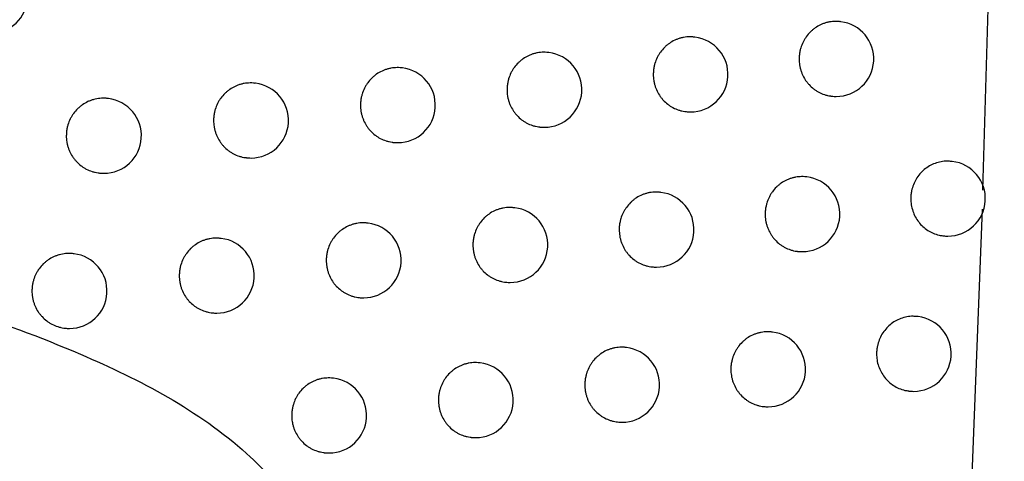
# Model space of a CAD drawing. Header units: millimetres. Extents: x -0.66 to 0.91, y -0.4 to 0.64.
# Tile 31 of 171: x -0.11767 to -0.10453, y 0.01582 to 0.02171. Entities that reach past the tile are written whole.
import ezdxf

# ---------------------------------------------------------------- set-up
doc = ezdxf.new("R2010")
doc.units = ezdxf.units.MM
doc.layers.add('FORMAT', color=7, linetype='Continuous')

msp = doc.modelspace()

# ---------------------------------------------------------------- linework, layer by layer
at = {"layer": 'FORMAT', "color": 7, "linetype": 'Continuous', "lineweight": 25}
for p, q in [((-0.104817, 0.019436), (-0.104532, 0.029428)), ((-0.106714, 0.021683), (-0.106723, 0.021684)), ((-0.10866, 0.021477), (-0.108668, 0.021478)), ((-0.11061, 0.021271), (-0.110618, 0.021272)), ((-0.112564, 0.021066), (-0.112572, 0.021067)), ((-0.114523, 0.020862), (-0.114531, 0.020863)), ((-0.116487, 0.020658), (-0.116495, 0.020659)), ((-0.10684, 0.020691), (-0.106833, 0.02069)), ((-0.108785, 0.020485), (-0.108779, 0.020484)), ((-0.110735, 0.020279), (-0.110729, 0.020278)), ((-0.11269, 0.020074), (-0.112683, 0.020073)), ((-0.114649, 0.01987), (-0.114642, 0.019869)), ((-0.105226, 0.019819), (-0.105234, 0.01982)), ((-0.116613, 0.019666), (-0.116606, 0.019665)), ((-0.107167, 0.019612), (-0.107176, 0.019613)), ((-0.109114, 0.019407), (-0.109122, 0.019408)), ((-0.111065, 0.019201), (-0.111073, 0.019202)), ((-0.105603, -0.00088), (-0.104825, 0.019183)), ((-0.11302, 0.018996), (-0.113028, 0.018997)), ((-0.11498, 0.018792), (-0.114988, 0.018793)), ((-0.105351, 0.018827), (-0.105345, 0.018826)), ((-0.116945, 0.018588), (-0.116953, 0.018589)), ((-0.107293, 0.01862), (-0.107286, 0.01862)), ((-0.109239, 0.018414), (-0.109233, 0.018414)), ((-0.11119, 0.018209), (-0.111184, 0.018208)), ((-0.113146, 0.018004), (-0.113139, 0.018003)), ((-0.115106, 0.0178), (-0.115099, 0.017799)), ((-0.105682, 0.01775), (-0.10569, 0.017751)), ((-0.117071, 0.017596), (-0.117064, 0.017595)), ((-0.107625, 0.017543), (-0.107633, 0.017544)), ((-0.109572, 0.017337), (-0.10958, 0.017338)), ((-0.111524, 0.017132), (-0.111532, 0.017133)), ((-0.113481, 0.016927), (-0.113489, 0.016928)), ((-0.105807, 0.016757), (-0.105801, 0.016757)), ((-0.10775, 0.016551), (-0.107744, 0.01655)), ((-0.109698, 0.016345), (-0.109691, 0.016345)), ((-0.11165, 0.01614), (-0.111643, 0.016139)), ((-0.113607, 0.015935), (-0.1136, 0.015935))]:
    msp.add_line(p, q, dxfattribs=at)
for centre, start, end in [((-0.11806, 0.022029), 270, 83.1656), ((-0.106774, 0.021186), 270, 83.1656), ((-0.108719, 0.02098), 270, 83.1656), ((-0.110669, 0.020775), 270, 83.1656), ((-0.112624, 0.02057), 270, 83.1656), ((-0.114583, 0.020365), 270, 83.1656), ((-0.116546, 0.020161), 270, 83.1656), ((-0.106774, 0.021186), 263.1656, 270), ((-0.108719, 0.02098), 263.1656, 270), ((-0.110669, 0.020775), 263.1656, 270), ((-0.112624, 0.02057), 263.1656, 270), ((-0.114583, 0.020365), 263.1656, 270), ((-0.105285, 0.019323), 270, 83.1656), ((-0.116546, 0.020161), 263.1656, 270), ((-0.107227, 0.019116), 270, 83.1656), ((-0.109173, 0.01891), 270, 83.1656), ((-0.111124, 0.018705), 270, 83.1656), ((-0.11308, 0.0185), 270, 83.1656), ((-0.11504, 0.018296), 270, 83.1656), ((-0.105285, 0.019323), 263.1656, 270), ((-0.117005, 0.018092), 270, 83.1656), ((-0.107227, 0.019116), 263.1656, 270), ((-0.109173, 0.01891), 263.1656, 270), ((-0.111124, 0.018705), 263.1656, 270), ((-0.11308, 0.0185), 263.1656, 270), ((-0.11504, 0.018296), 263.1656, 270), ((-0.105741, 0.017253), 270, 83.1656), ((-0.117005, 0.018092), 263.1656, 270), ((-0.107684, 0.017047), 270, 83.1656), ((-0.109632, 0.016841), 270, 83.1656), ((-0.111584, 0.016636), 270, 83.1656), ((-0.113541, 0.016431), 270, 83.1656), ((-0.105741, 0.017253), 263.1656, 270), ((-0.107684, 0.017047), 263.1656, 270), ((-0.109632, 0.016841), 263.1656, 270), ((-0.111584, 0.016636), 263.1656, 270), ((-0.113541, 0.016431), 263.1656, 270)]:
    msp.add_arc(centre, 0.0005, start, end, dxfattribs=at)
for points, knots in [([(-0.123089, 0.021373), (-0.12168, 0.027961), (-0.118862, 0.041138), (-0.115148, 0.061018), (-0.111776, 0.080972), (-0.109875, 0.094334), (-0.108924, 0.101017)], [0, 0, 0, 0, 0.2497425, 0.4995875, 0.7497419, 1, 1, 1, 1]), ([(-0.109991, 0.093432), (-0.111866, 0.08133), (-0.114736, 0.062808), (-0.119345, 0.03881), (-0.121918, 0.026898), (-0.123119, 0.021337)], [0, 0, 0, 0, 0.501217, 0.767133, 1, 1, 1, 1]), ([(-0.106723, 0.021683), (-0.106729, 0.021684), (-0.106749, 0.021687), (-0.106783, 0.021687), (-0.106824, 0.021686), (-0.106865, 0.02168), (-0.106906, 0.021671), (-0.106946, 0.021658), (-0.106997, 0.021637), (-0.107045, 0.021609), (-0.107089, 0.021575), (-0.107131, 0.021537), (-0.107167, 0.021495), (-0.107198, 0.021448), (-0.107225, 0.021398), (-0.107245, 0.021346), (-0.10726, 0.021288), (-0.107268, 0.021239), (-0.107269, 0.021204), (-0.10727, 0.021186)], [0, 0, 0, 0, 0.0232131, 0.0742089, 0.1235371, 0.1732075, 0.223958, 0.275082, 0.3244064, 0.4247372, 0.4758654, 0.5250759, 0.6251787, 0.6761932, 0.7252345, 0.8249929, 0.8758311, 0.9375702, 1, 1, 1, 1]), ([(-0.108668, 0.021476), (-0.108675, 0.021478), (-0.108695, 0.021481), (-0.108729, 0.021481), (-0.10877, 0.02148), (-0.108811, 0.021474), (-0.108852, 0.021465), (-0.108891, 0.021452), (-0.108943, 0.02143), (-0.108991, 0.021403), (-0.109035, 0.021369), (-0.109077, 0.021331), (-0.109113, 0.021289), (-0.109144, 0.021242), (-0.109171, 0.021192), (-0.109192, 0.02114), (-0.109206, 0.021082), (-0.109214, 0.021033), (-0.109215, 0.020998), (-0.109216, 0.02098)], [0, 0, 0, 0, 0.023913, 0.074867, 0.124112, 0.173699, 0.224364, 0.275402, 0.324642, 0.4248, 0.475838, 0.525002, 0.625006, 0.675967, 0.725019, 0.824795, 0.87564, 0.937474, 1, 1, 1, 1]), ([(-0.110618, 0.021271), (-0.110624, 0.021272), (-0.110645, 0.021276), (-0.110679, 0.021276), (-0.110721, 0.021274), (-0.110762, 0.021268), (-0.110802, 0.021259), (-0.110842, 0.021246), (-0.110893, 0.021225), (-0.110942, 0.021197), (-0.110986, 0.021163), (-0.111027, 0.021126), (-0.111064, 0.021083), (-0.111095, 0.021036), (-0.111122, 0.020987), (-0.111143, 0.020935), (-0.111157, 0.020877), (-0.111165, 0.020828), (-0.111166, 0.020793), (-0.111167, 0.020775)], [0, 0, 0, 0, 0.024467, 0.075385, 0.124563, 0.174082, 0.224678, 0.275647, 0.324821, 0.424841, 0.475809, 0.524936, 0.624863, 0.675783, 0.724844, 0.824637, 0.875488, 0.937398, 1, 1, 1, 1]), ([(-0.10727, 0.021186), (-0.107269, 0.021173), (-0.107269, 0.021145), (-0.107264, 0.021104), (-0.107255, 0.021062), (-0.107243, 0.021022), (-0.107223, 0.02097), (-0.107197, 0.02092), (-0.107165, 0.020875), (-0.107129, 0.020833), (-0.107088, 0.020795), (-0.107043, 0.020763), (-0.106996, 0.020736), (-0.106945, 0.020714), (-0.106892, 0.0207), (-0.106861, 0.020692), (-0.106844, 0.020692), (-0.10684, 0.020691)], [0, 0, 0, 0, 0.0567961, 0.1139871, 0.1724232, 0.2312893, 0.2880853, 0.4036032, 0.4624617, 0.5193375, 0.6350109, 0.6939443, 0.7510034, 0.8670487, 0.9261712, 0.9834226, 1, 1, 1, 1]), ([(-0.112572, 0.021066), (-0.112579, 0.021067), (-0.1126, 0.021071), (-0.112634, 0.021071), (-0.112676, 0.021069), (-0.112717, 0.021063), (-0.112757, 0.021054), (-0.112797, 0.021041), (-0.112848, 0.02102), (-0.112897, 0.020992), (-0.112941, 0.020958), (-0.112983, 0.020921), (-0.113019, 0.020878), (-0.11305, 0.020832), (-0.113077, 0.020782), (-0.113098, 0.02073), (-0.113113, 0.020672), (-0.113121, 0.020623), (-0.113122, 0.020588), (-0.113123, 0.02057)], [0, 0, 0, 0, 0.024881, 0.075771, 0.124898, 0.174367, 0.224911, 0.275827, 0.324951, 0.42487, 0.475784, 0.524885, 0.624756, 0.675647, 0.724715, 0.82452, 0.875377, 0.937342, 1, 1, 1, 1]), ([(-0.109216, 0.02098), (-0.109216, 0.020967), (-0.109215, 0.020939), (-0.10921, 0.020898), (-0.109202, 0.020856), (-0.10919, 0.020816), (-0.109169, 0.020763), (-0.109143, 0.020714), (-0.109111, 0.020669), (-0.109075, 0.020627), (-0.109034, 0.020589), (-0.108989, 0.020557), (-0.108941, 0.020529), (-0.10889, 0.020508), (-0.108837, 0.020493), (-0.108806, 0.020486), (-0.108789, 0.020486), (-0.108785, 0.020485)], [0, 0, 0, 0, 0.056881, 0.114156, 0.172679, 0.231631, 0.288512, 0.404203, 0.463151, 0.520083, 0.635874, 0.694871, 0.751923, 0.867958, 0.927079, 0.984259, 1, 1, 1, 1]), ([(-0.114531, 0.020861), (-0.114538, 0.020863), (-0.114559, 0.020866), (-0.114594, 0.020866), (-0.114635, 0.020865), (-0.114676, 0.020859), (-0.114717, 0.02085), (-0.114757, 0.020837), (-0.114808, 0.020815), (-0.114857, 0.020788), (-0.114901, 0.020754), (-0.114943, 0.020717), (-0.11498, 0.020674), (-0.115011, 0.020627), (-0.115038, 0.020578), (-0.115058, 0.020526), (-0.115073, 0.020468), (-0.115081, 0.020419), (-0.115082, 0.020384), (-0.115083, 0.020366)], [0, 0, 0, 0, 0.025163, 0.076035, 0.125128, 0.174562, 0.225071, 0.275951, 0.325043, 0.424894, 0.475774, 0.524858, 0.624693, 0.675564, 0.724637, 0.82445, 0.875311, 0.937309, 1, 1, 1, 1]), ([(-0.111167, 0.020775), (-0.111167, 0.020761), (-0.111166, 0.020734), (-0.111161, 0.020692), (-0.111153, 0.020651), (-0.111141, 0.02061), (-0.11112, 0.020558), (-0.111094, 0.020509), (-0.111061, 0.020463), (-0.111025, 0.020421), (-0.110984, 0.020383), (-0.110939, 0.020351), (-0.110891, 0.020324), (-0.11084, 0.020302), (-0.110786, 0.020288), (-0.110756, 0.020281), (-0.110739, 0.02028), (-0.110735, 0.02028)], [0, 0, 0, 0, 0.056947, 0.11429, 0.17288, 0.231902, 0.288849, 0.404676, 0.463695, 0.520671, 0.636555, 0.695601, 0.752647, 0.868674, 0.927792, 0.984916, 1, 1, 1, 1]), ([(-0.116495, 0.020657), (-0.116502, 0.020659), (-0.116523, 0.020663), (-0.116558, 0.020663), (-0.116613, 0.02066), (-0.116668, 0.02065), (-0.116721, 0.020633), (-0.116773, 0.020612), (-0.116821, 0.020584), (-0.116866, 0.02055), (-0.116907, 0.020513), (-0.116944, 0.02047), (-0.116975, 0.020423), (-0.117002, 0.020374), (-0.117023, 0.020322), (-0.117038, 0.020264), (-0.117046, 0.020215), (-0.117047, 0.02018), (-0.117048, 0.020162)], [0, 0, 0, 0, 0.025325, 0.07619, 0.125271, 0.225099, 0.275966, 0.325046, 0.424873, 0.47574, 0.52482, 0.624646, 0.675512, 0.72459, 0.824415, 0.875281, 0.937294, 1, 1, 1, 1]), ([(-0.113123, 0.02057), (-0.113122, 0.020556), (-0.113122, 0.020529), (-0.113117, 0.020487), (-0.113108, 0.020446), (-0.113096, 0.020405), (-0.113076, 0.020353), (-0.113049, 0.020304), (-0.113017, 0.020258), (-0.11298, 0.020216), (-0.112939, 0.020178), (-0.112894, 0.020146), (-0.112846, 0.020119), (-0.112794, 0.020097), (-0.112741, 0.020083), (-0.11271, 0.020076), (-0.112693, 0.020075), (-0.11269, 0.020075)], [0, 0, 0, 0, 0.056996, 0.114389, 0.173029, 0.232101, 0.289097, 0.405026, 0.464097, 0.521106, 0.637059, 0.696141, 0.753183, 0.869204, 0.92832, 0.985402, 1, 1, 1, 1]), ([(-0.115083, 0.020366), (-0.115083, 0.020352), (-0.115082, 0.020324), (-0.115077, 0.020283), (-0.115068, 0.020241), (-0.115056, 0.020201), (-0.115036, 0.020149), (-0.115009, 0.020099), (-0.114976, 0.020054), (-0.11494, 0.020011), (-0.114899, 0.019974), (-0.114853, 0.019942), (-0.114805, 0.019914), (-0.114754, 0.019892), (-0.1147, 0.019878), (-0.11467, 0.019871), (-0.114653, 0.019871), (-0.114649, 0.01987)], [0, 0, 0, 0, 0.057028, 0.114453, 0.173126, 0.232231, 0.289259, 0.405254, 0.464358, 0.52139, 0.637389, 0.696495, 0.753536, 0.869555, 0.928672, 0.985727, 1, 1, 1, 1]), ([(-0.117048, 0.020162), (-0.117048, 0.020148), (-0.117047, 0.020121), (-0.117042, 0.020079), (-0.117033, 0.020038), (-0.117021, 0.019997), (-0.117001, 0.019945), (-0.116974, 0.019895), (-0.116941, 0.01985), (-0.116905, 0.019808), (-0.116863, 0.01977), (-0.116817, 0.019738), (-0.116769, 0.01971), (-0.116718, 0.019689), (-0.116664, 0.019674), (-0.116633, 0.019667), (-0.116616, 0.019667), (-0.116613, 0.019667)], [0, 0, 0, 0, 0.057044, 0.114484, 0.173172, 0.232293, 0.289337, 0.405362, 0.464483, 0.521526, 0.63755, 0.69667, 0.753713, 0.869736, 0.928855, 0.985898, 1, 1, 1, 1]), ([(-0.105234, 0.019819), (-0.105254, 0.019821), (-0.105301, 0.019826), (-0.105377, 0.019818), (-0.105456, 0.019796), (-0.105532, 0.01976), (-0.105601, 0.019713), (-0.105661, 0.019653), (-0.10571, 0.019585), (-0.105747, 0.019509), (-0.105768, 0.019438), (-0.105778, 0.019375), (-0.105781, 0.019313), (-0.105775, 0.019239), (-0.105755, 0.019158), (-0.105722, 0.01908), (-0.105677, 0.019011), (-0.10562, 0.018949), (-0.105555, 0.018898), (-0.105482, 0.01886), (-0.105413, 0.018836), (-0.105368, 0.01883), (-0.105351, 0.018828)], [0, 0, 0, 0, 0.039618, 0.092905, 0.147737, 0.201022, 0.255862, 0.308992, 0.363676, 0.416571, 0.471013, 0.504183, 0.537725, 0.590333, 0.644469, 0.697077, 0.751205, 0.803908, 0.858128, 0.91105, 0.965495, 1, 1, 1, 1]), ([(-0.107176, 0.019612), (-0.107182, 0.019613), (-0.107202, 0.019617), (-0.107236, 0.019617), (-0.107277, 0.019615), (-0.107318, 0.01961), (-0.107359, 0.0196), (-0.107399, 0.019588), (-0.10745, 0.019566), (-0.107498, 0.019538), (-0.107542, 0.019505), (-0.107584, 0.019467), (-0.10762, 0.019424), (-0.107651, 0.019377), (-0.107678, 0.019328), (-0.107698, 0.019276), (-0.107713, 0.019218), (-0.107721, 0.019169), (-0.107722, 0.019134), (-0.107723, 0.019116)], [0, 0, 0, 0, 0.023416, 0.0744, 0.123705, 0.173351, 0.224077, 0.275177, 0.324477, 0.424758, 0.475861, 0.525058, 0.625132, 0.676131, 0.725175, 0.824939, 0.875779, 0.937544, 1, 1, 1, 1]), ([(-0.109122, 0.019406), (-0.109129, 0.019407), (-0.109149, 0.019411), (-0.109183, 0.019411), (-0.109224, 0.019409), (-0.109265, 0.019404), (-0.109306, 0.019394), (-0.109346, 0.019382), (-0.109397, 0.01936), (-0.109445, 0.019332), (-0.10949, 0.019299), (-0.109531, 0.019261), (-0.109567, 0.019218), (-0.109598, 0.019172), (-0.109625, 0.019122), (-0.109646, 0.01907), (-0.109661, 0.019012), (-0.109669, 0.018963), (-0.10967, 0.018928), (-0.10967, 0.01891)], [0, 0, 0, 0, 0.024068, 0.075012, 0.124239, 0.173807, 0.224454, 0.275473, 0.324694, 0.424814, 0.475833, 0.524986, 0.624969, 0.675919, 0.724973, 0.824754, 0.8756, 0.937454, 1, 1, 1, 1]), ([(-0.111073, 0.019201), (-0.11108, 0.019202), (-0.1111, 0.019206), (-0.111135, 0.019206), (-0.111176, 0.019204), (-0.111217, 0.019198), (-0.111258, 0.019189), (-0.111297, 0.019176), (-0.111349, 0.019155), (-0.111397, 0.019127), (-0.111441, 0.019093), (-0.111483, 0.019056), (-0.111519, 0.019013), (-0.11155, 0.018966), (-0.111577, 0.018917), (-0.111598, 0.018865), (-0.111613, 0.018807), (-0.111621, 0.018758), (-0.111622, 0.018723), (-0.111623, 0.018705)], [0, 0, 0, 0, 0.0245791, 0.0754901, 0.1246545, 0.1741602, 0.2247426, 0.2756972, 0.3248576, 0.4248511, 0.4758043, 0.5249242, 0.6248362, 0.6757487, 0.7248114, 0.824607, 0.8754598, 0.9373839, 1, 1, 1, 1]), ([(-0.107723, 0.019116), (-0.107723, 0.019102), (-0.107722, 0.019075), (-0.107717, 0.019033), (-0.107708, 0.018992), (-0.107696, 0.018951), (-0.107676, 0.018899), (-0.10765, 0.01885), (-0.107618, 0.018805), (-0.107582, 0.018762), (-0.107541, 0.018725), (-0.107496, 0.018693), (-0.107448, 0.018665), (-0.107398, 0.018643), (-0.107345, 0.018629), (-0.107314, 0.018622), (-0.107297, 0.018621), (-0.107293, 0.018621)], [0, 0, 0, 0, 0.05682, 0.114035, 0.172496, 0.231387, 0.288207, 0.403774, 0.462658, 0.51955, 0.635258, 0.694209, 0.751267, 0.86731, 0.926432, 0.983664, 1, 1, 1, 1]), ([(-0.123624, 0.01896), (-0.122467, 0.018775), (-0.120158, 0.018404), (-0.11711, 0.017451), (-0.114984, 0.016347), (-0.11402, 0.015289), (-0.113711, 0.01458), (-0.113683, 0.013949), (-0.113903, 0.013277), (-0.114534, 0.012437), (-0.116215, 0.011247), (-0.117868, 0.010691), (-0.118998, 0.010312)], [0, 0, 0, 0, 0.189196, 0.377754, 0.517788, 0.572093, 0.606257, 0.640677, 0.670884, 0.71836, 0.807606, 1, 1, 1, 1]), ([(-0.113028, 0.018996), (-0.113035, 0.018997), (-0.113056, 0.019001), (-0.113091, 0.019001), (-0.113132, 0.018999), (-0.113173, 0.018993), (-0.113214, 0.018984), (-0.113253, 0.018971), (-0.113305, 0.01895), (-0.113353, 0.018922), (-0.113398, 0.018888), (-0.113439, 0.018851), (-0.113476, 0.018808), (-0.113507, 0.018762), (-0.113534, 0.018712), (-0.113555, 0.01866), (-0.113569, 0.018602), (-0.113578, 0.018553), (-0.113579, 0.018518), (-0.113579, 0.0185)], [0, 0, 0, 0, 0.024956, 0.075842, 0.12496, 0.174419, 0.224954, 0.27586, 0.324976, 0.424877, 0.475782, 0.524878, 0.62474, 0.675626, 0.724695, 0.824502, 0.87536, 0.937334, 1, 1, 1, 1]), ([(-0.114988, 0.018792), (-0.114995, 0.018793), (-0.115016, 0.018797), (-0.115051, 0.018797), (-0.115092, 0.018795), (-0.115133, 0.018789), (-0.115174, 0.01878), (-0.115214, 0.018767), (-0.115266, 0.018746), (-0.115314, 0.018718), (-0.115359, 0.018684), (-0.1154, 0.018647), (-0.115437, 0.018604), (-0.115468, 0.018558), (-0.115495, 0.018508), (-0.115516, 0.018456), (-0.115531, 0.018398), (-0.115539, 0.018349), (-0.11554, 0.018314), (-0.11554, 0.018296)], [0, 0, 0, 0, 0.025207, 0.076076, 0.125164, 0.174593, 0.225097, 0.275972, 0.325059, 0.424901, 0.475776, 0.524857, 0.624687, 0.675555, 0.724629, 0.824443, 0.875304, 0.937306, 1, 1, 1, 1]), ([(-0.10967, 0.01891), (-0.10967, 0.018897), (-0.109669, 0.018869), (-0.109664, 0.018827), (-0.109656, 0.018786), (-0.109644, 0.018745), (-0.109624, 0.018693), (-0.109597, 0.018644), (-0.109565, 0.018599), (-0.109529, 0.018556), (-0.109488, 0.018519), (-0.109443, 0.018487), (-0.109395, 0.018459), (-0.109344, 0.018437), (-0.109291, 0.018423), (-0.10926, 0.018416), (-0.109243, 0.018415), (-0.109239, 0.018415)], [0, 0, 0, 0, 0.056899, 0.114193, 0.172734, 0.231706, 0.288604, 0.404333, 0.4633, 0.520245, 0.636062, 0.695072, 0.752123, 0.868157, 0.927276, 0.984442, 1, 1, 1, 1]), ([(-0.111623, 0.018705), (-0.111622, 0.018691), (-0.111622, 0.018664), (-0.111616, 0.018622), (-0.111608, 0.018581), (-0.111596, 0.01854), (-0.111576, 0.018488), (-0.111549, 0.018439), (-0.111517, 0.018393), (-0.111481, 0.018351), (-0.111439, 0.018313), (-0.111394, 0.018281), (-0.111346, 0.018254), (-0.111295, 0.018232), (-0.111242, 0.018218), (-0.111211, 0.018211), (-0.111194, 0.01821), (-0.11119, 0.01821)], [0, 0, 0, 0, 0.05696, 0.114316, 0.17292, 0.231955, 0.288915, 0.40477, 0.463802, 0.520787, 0.63669, 0.695745, 0.752791, 0.868816, 0.927934, 0.985047, 1, 1, 1, 1]), ([(-0.116953, 0.018588), (-0.11696, 0.018589), (-0.116981, 0.018593), (-0.117016, 0.018593), (-0.117071, 0.01859), (-0.117126, 0.01858), (-0.117179, 0.018563), (-0.117231, 0.018542), (-0.117279, 0.018514), (-0.117324, 0.01848), (-0.117366, 0.018443), (-0.117403, 0.018401), (-0.117434, 0.018354), (-0.117461, 0.018305), (-0.117482, 0.018252), (-0.117496, 0.018194), (-0.117505, 0.018145), (-0.117506, 0.01811), (-0.117506, 0.018093)], [0, 0, 0, 0, 0.025342, 0.076207, 0.125286, 0.225111, 0.275977, 0.325056, 0.424881, 0.475746, 0.524825, 0.62465, 0.675515, 0.724593, 0.824418, 0.875283, 0.937295, 1, 1, 1, 1]), ([(-0.113579, 0.0185), (-0.113579, 0.018487), (-0.113578, 0.018459), (-0.113573, 0.018417), (-0.113565, 0.018376), (-0.113553, 0.018335), (-0.113532, 0.018283), (-0.113506, 0.018234), (-0.113473, 0.018188), (-0.113437, 0.018146), (-0.113395, 0.018108), (-0.11335, 0.018077), (-0.113302, 0.018049), (-0.113251, 0.018027), (-0.113197, 0.018013), (-0.113167, 0.018006), (-0.11315, 0.018005), (-0.113146, 0.018005)], [0, 0, 0, 0, 0.057005, 0.114406, 0.173055, 0.232135, 0.28914, 0.405086, 0.464166, 0.521181, 0.637146, 0.696235, 0.753277, 0.869297, 0.928414, 0.985489, 1, 1, 1, 1]), ([(-0.11554, 0.018296), (-0.11554, 0.018282), (-0.11554, 0.018255), (-0.115534, 0.018213), (-0.115526, 0.018172), (-0.115514, 0.018131), (-0.115493, 0.018079), (-0.115467, 0.018029), (-0.115434, 0.017984), (-0.115398, 0.017942), (-0.115356, 0.017904), (-0.11531, 0.017872), (-0.115262, 0.017844), (-0.115211, 0.017823), (-0.115157, 0.017809), (-0.115127, 0.017802), (-0.11511, 0.017801), (-0.115106, 0.017801)], [0, 0, 0, 0, 0.057033, 0.114462, 0.17314, 0.232249, 0.289282, 0.405286, 0.464395, 0.521429, 0.637436, 0.696546, 0.753587, 0.869606, 0.928723, 0.985775, 1, 1, 1, 1]), ([(-0.117506, 0.018093), (-0.117506, 0.018079), (-0.117505, 0.018051), (-0.1175, 0.01801), (-0.117492, 0.017968), (-0.117479, 0.017927), (-0.117459, 0.017875), (-0.117432, 0.017826), (-0.117399, 0.01778), (-0.117363, 0.017738), (-0.117321, 0.0177), (-0.117276, 0.017669), (-0.117227, 0.017641), (-0.117176, 0.017619), (-0.117122, 0.017605), (-0.117091, 0.017598), (-0.117074, 0.017597), (-0.117071, 0.017597)], [0, 0, 0, 0, 0.057045, 0.114486, 0.173176, 0.232297, 0.289342, 0.40537, 0.464491, 0.521536, 0.637562, 0.696683, 0.753727, 0.869751, 0.928871, 0.985914, 1, 1, 1, 1]), ([(-0.10569, 0.017749), (-0.10571, 0.017751), (-0.105757, 0.017757), (-0.105833, 0.017748), (-0.105913, 0.017727), (-0.105989, 0.017691), (-0.106057, 0.017643), (-0.106117, 0.017584), (-0.106166, 0.017516), (-0.106203, 0.017439), (-0.106224, 0.017369), (-0.106235, 0.017306), (-0.106236, 0.017271), (-0.106236, 0.017253)], [0, 0, 0, 0, 0.073905, 0.172946, 0.274859, 0.373896, 0.47582, 0.574593, 0.676253, 0.774627, 0.875875, 0.937592, 1, 1, 1, 1]), ([(-0.107633, 0.017543), (-0.10764, 0.017544), (-0.10766, 0.017548), (-0.107694, 0.017548), (-0.107735, 0.017546), (-0.107776, 0.01754), (-0.107816, 0.017531), (-0.107856, 0.017518), (-0.107907, 0.017497), (-0.107956, 0.017469), (-0.108, 0.017435), (-0.108041, 0.017398), (-0.108078, 0.017355), (-0.108109, 0.017308), (-0.108135, 0.017259), (-0.108156, 0.017206), (-0.108171, 0.017148), (-0.108179, 0.0171), (-0.10818, 0.017065), (-0.10818, 0.017047)], [0, 0, 0, 0, 0.023606, 0.074578, 0.123861, 0.173485, 0.224188, 0.275265, 0.324542, 0.424777, 0.475856, 0.52504, 0.625088, 0.676073, 0.72512, 0.824888, 0.87573, 0.937519, 1, 1, 1, 1]), ([(-0.109581, 0.017337), (-0.109587, 0.017338), (-0.109608, 0.017342), (-0.109642, 0.017342), (-0.109683, 0.01734), (-0.109724, 0.017335), (-0.109765, 0.017325), (-0.109804, 0.017313), (-0.109856, 0.017291), (-0.109904, 0.017263), (-0.109948, 0.017229), (-0.10999, 0.017192), (-0.110026, 0.017149), (-0.110057, 0.017103), (-0.110084, 0.017053), (-0.110105, 0.017001), (-0.110119, 0.016943), (-0.110127, 0.016894), (-0.110129, 0.016859), (-0.110129, 0.016841)], [0, 0, 0, 0, 0.0242116, 0.0751467, 0.1243562, 0.1739073, 0.224536, 0.2755373, 0.3247423, 0.4248273, 0.475828, 0.524972, 0.6249349, 0.6758745, 0.7249308, 0.8247151, 0.8755633, 0.9374358, 1, 1, 1, 1]), ([(-0.106236, 0.017253), (-0.106235, 0.017226), (-0.106233, 0.01717), (-0.106212, 0.017088), (-0.106178, 0.017011), (-0.106133, 0.016941), (-0.106077, 0.01688), (-0.106011, 0.016829), (-0.105938, 0.01679), (-0.105869, 0.016766), (-0.105824, 0.016761), (-0.105807, 0.016759)], [0, 0, 0, 0, 0.1138601, 0.2310264, 0.3448854, 0.4620367, 0.576084, 0.6934147, 0.807895, 0.9256695, 1, 1, 1, 1]), ([(-0.111533, 0.017132), (-0.111539, 0.017133), (-0.11156, 0.017137), (-0.111594, 0.017137), (-0.111636, 0.017135), (-0.111677, 0.017129), (-0.111717, 0.01712), (-0.111757, 0.017107), (-0.111808, 0.017086), (-0.111857, 0.017058), (-0.111901, 0.017024), (-0.111943, 0.016987), (-0.111979, 0.016944), (-0.11201, 0.016897), (-0.112037, 0.016848), (-0.112058, 0.016796), (-0.112073, 0.016738), (-0.112081, 0.016689), (-0.112082, 0.016654), (-0.112082, 0.016636)], [0, 0, 0, 0, 0.024682, 0.075586, 0.124738, 0.174232, 0.224801, 0.275743, 0.324891, 0.42486, 0.4758, 0.524914, 0.624812, 0.675717, 0.724782, 0.82458, 0.875434, 0.937371, 1, 1, 1, 1]), ([(-0.10818, 0.017047), (-0.10818, 0.017033), (-0.10818, 0.017006), (-0.108174, 0.016964), (-0.108166, 0.016923), (-0.108154, 0.016882), (-0.108134, 0.01683), (-0.108107, 0.016781), (-0.108075, 0.016736), (-0.108039, 0.016693), (-0.107998, 0.016656), (-0.107953, 0.016624), (-0.107906, 0.016596), (-0.107855, 0.016574), (-0.107802, 0.01656), (-0.107771, 0.016553), (-0.107754, 0.016552), (-0.10775, 0.016552)], [0, 0, 0, 0, 0.0568426, 0.1140803, 0.1725638, 0.2314777, 0.2883202, 0.4039334, 0.4628411, 0.5197483, 0.6354875, 0.6944559, 0.7515121, 0.8675534, 0.9266753, 0.9838883, 1, 1, 1, 1]), ([(-0.113489, 0.016927), (-0.113496, 0.016928), (-0.113517, 0.016932), (-0.113551, 0.016932), (-0.113593, 0.01693), (-0.113634, 0.016925), (-0.113674, 0.016915), (-0.113714, 0.016903), (-0.113766, 0.016881), (-0.113814, 0.016853), (-0.113859, 0.01682), (-0.1139, 0.016782), (-0.113937, 0.01674), (-0.113968, 0.016693), (-0.113995, 0.016644), (-0.114016, 0.016591), (-0.11403, 0.016533), (-0.114038, 0.016484), (-0.11404, 0.016449), (-0.11404, 0.016432)], [0, 0, 0, 0, 0.025024, 0.075905, 0.125015, 0.174466, 0.224993, 0.275891, 0.324999, 0.424884, 0.475781, 0.524873, 0.624726, 0.675607, 0.724677, 0.824487, 0.875345, 0.937326, 1, 1, 1, 1]), ([(-0.110129, 0.016841), (-0.110129, 0.016828), (-0.110128, 0.0168), (-0.110123, 0.016758), (-0.110115, 0.016717), (-0.110103, 0.016676), (-0.110083, 0.016624), (-0.110056, 0.016575), (-0.110024, 0.01653), (-0.109988, 0.016487), (-0.109946, 0.01645), (-0.109901, 0.016418), (-0.109853, 0.01639), (-0.109802, 0.016368), (-0.109749, 0.016354), (-0.109719, 0.016347), (-0.109702, 0.016346), (-0.109698, 0.016346)], [0, 0, 0, 0, 0.056916, 0.114227, 0.172785, 0.231774, 0.28869, 0.404453, 0.463438, 0.520394, 0.636235, 0.695258, 0.752308, 0.86834, 0.927459, 0.98461, 1, 1, 1, 1]), ([(-0.112082, 0.016636), (-0.112082, 0.016622), (-0.112082, 0.016595), (-0.112076, 0.016553), (-0.112068, 0.016512), (-0.112056, 0.016471), (-0.112036, 0.016419), (-0.112009, 0.01637), (-0.111976, 0.016324), (-0.11194, 0.016282), (-0.111899, 0.016244), (-0.111854, 0.016212), (-0.111806, 0.016185), (-0.111755, 0.016163), (-0.111701, 0.016149), (-0.111671, 0.016142), (-0.111654, 0.016141), (-0.11165, 0.016141)], [0, 0, 0, 0, 0.056972, 0.11434, 0.172956, 0.232003, 0.288975, 0.404855, 0.4639, 0.520893, 0.636812, 0.695877, 0.752922, 0.868946, 0.928064, 0.985167, 1, 1, 1, 1]), ([(-0.11404, 0.016432), (-0.11404, 0.016418), (-0.114039, 0.01639), (-0.114034, 0.016349), (-0.114026, 0.016307), (-0.114014, 0.016266), (-0.113993, 0.016214), (-0.113966, 0.016165), (-0.113934, 0.016119), (-0.113898, 0.016077), (-0.113856, 0.016039), (-0.113811, 0.016008), (-0.113763, 0.01598), (-0.113711, 0.015958), (-0.113658, 0.015944), (-0.113627, 0.015937), (-0.11361, 0.015936), (-0.113607, 0.015936)], [0, 0, 0, 0, 0.057012, 0.114421, 0.173078, 0.232166, 0.289179, 0.40514, 0.464228, 0.521248, 0.637224, 0.696319, 0.75336, 0.86938, 0.928497, 0.985566, 1, 1, 1, 1])]:
    msp.add_open_spline(points, degree=3, knots=knots, dxfattribs=at)

doc.saveas('drawing.dxf')
